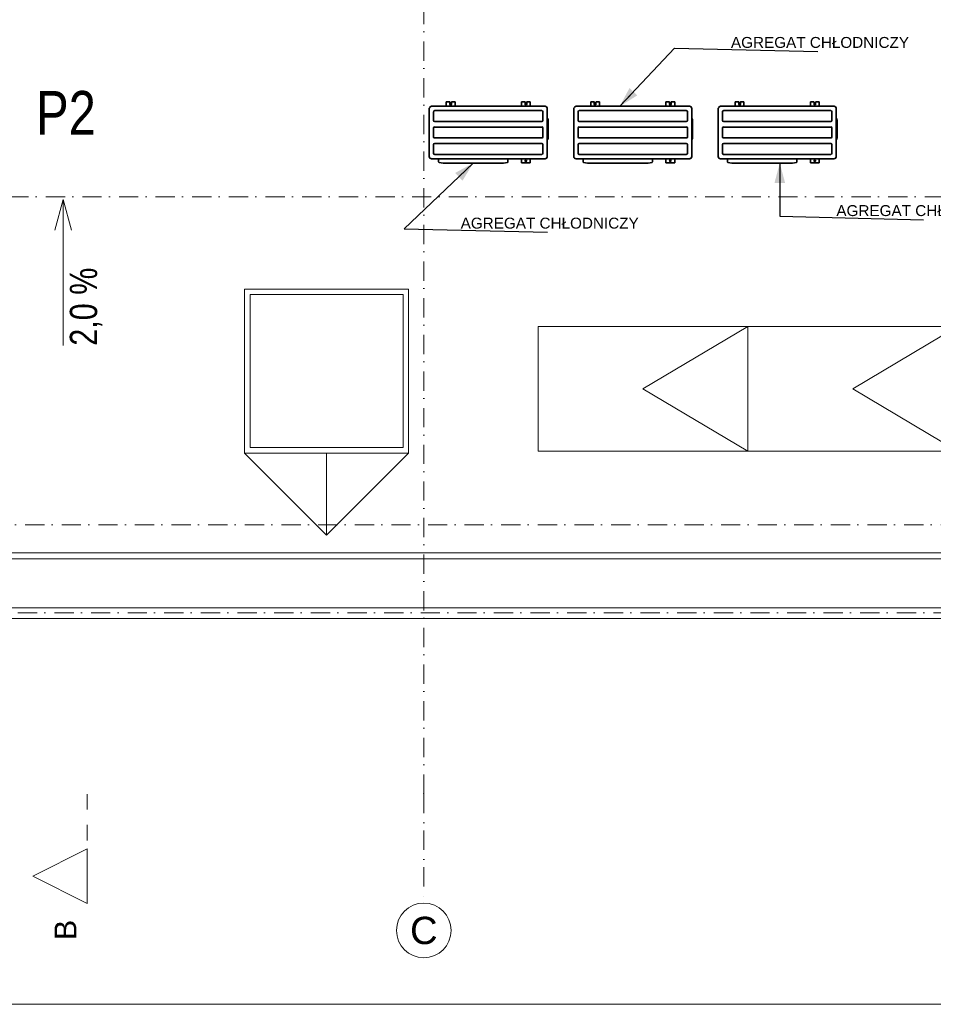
# Model space of a CAD drawing. Header units: millimetres. Extents: x -126905 to -83905, y -179170 to 5194.
# Tile 5 of 14: x -109428 to -101067, y -107352 to -98345. Entities that reach past the tile are written whole.
import ezdxf
from ezdxf.enums import TextEntityAlignment as Align

# ---------------------------------------------------------------- set-up
doc = ezdxf.new("R2010")
doc.units = ezdxf.units.MM
doc.header["$MEASUREMENT"] = 0
for name, pattern in [('BORDERX2', [35, 10, -5, 10, -5, 0, -5]), ('Kropki i Kreski', [335.138881, 176.388884, -88.194442, 0, -70.555556]), ('Przerywana', [282.222223, 141.111112, -141.111112]), ('Wipeout_Contour', [1000, 0, -1000])]:
    doc.linetypes.add(name, pattern=pattern)
for name, color, linetype in [('Nowe_0', 7, 'Continuous'), ('Nowe_Konstrukcja - Belki', 7, 'Continuous'), ('Nowe_Konstrukcja - Stropy', 7, 'Continuous'), ('Nowe_Konstrukcja - Ściany zew', 7, 'Continuous'), ('Nowe_Osie', 7, 'Continuous'), ('Znaczniki - Przekroje', 7, 'Continuous')]:
    doc.layers.add(name, color=color, linetype=linetype)
for name, color, linetype, lineweight in [('Nowe_0_Nr_pióra__21', 7, 'Continuous', 20), ('Nowe_0_Nr_pióra__3', 7, 'Continuous', 13), ('Nowe_klimatyzacja_Nr_pióra__7', 7, 'Continuous', 35), ('Nowe_Konstrukcja - Belki_Nr_pióra__41', 7, 'Continuous', 13), ('Nowe_Konstrukcja - Stropy_Nr_pióra__3', 7, 'Continuous', 13), ('Nowe_Opisy - Tekst_Nr_pióra__4', 8, 'Continuous', 13), ('Nowe_Osie_Nr_pióra__3', 7, 'Continuous', 13), ('Nowe_Osie_Nr_pióra__4', 8, 'Continuous', 13), ('Nowe_Tabelka_Nr_pióra__3', 7, 'Continuous', 13), ('Nowe_zagospodarowanie_Nr_pióra__21', 7, 'Continuous', 20)]:
    doc.layers.add(name, color=color, linetype=linetype, lineweight=lineweight)
for name, color, linetype, lineweight, true_color in [('Nowe_E PV Panele_Nr_pióra__1', 7, 'Continuous', 13, 0x6879ec), ('Nowe_klimatyzacja_Nr_pióra__81', 7, 'Continuous', 13, 0x6a6a6a), ('Nowe_Konstrukcja - Ściany zew_Nr_pióra__87', 7, 'Continuous', 13, 0x6a6a6a), ('Znaczniki - Przekroje_Nr_pióra__81', 7, 'Continuous', 13, 0x6a6a6a)]:
    doc.layers.add(name, color=color, linetype=linetype, lineweight=lineweight, true_color=true_color)
doc.styles.add('STYL_AUTOMATYCZNY_1', font='arial.ttf')
doc.styles.add('STYL_AUTOMATYCZNY_2', font='arial.ttf', dxfattribs={"width": 0.8})
doc.dimstyles.new('STYL_AUTOMATYCZNY__4', dxfattribs={"dimtxt": 0.18, "dimasz": 182.4, "dimexe": 0.18, "dimexo": 0.0625, "dimgap": 0, "dimtad": 0, "dimtih": 1, "dimtoh": 1, "dimdec": 4, "dimzin": 0, "dimdsep": 46, "dimcen": 0.09, "dimadec": 0, "dimazin": 0, "dimtfac": 1, "dimtdec": 4, "dimtmove": 0, "dimatfit": 3, "dimldrblk": 'ARROWHEAD_5', "dimfxl": 0, "dimtolj": 1, "dimtzin": 0, "dimarcsym": 0})

# ---------------------------------------------------------------- blocks, each defined once
blk = doc.blocks.new('Strop_1_1', base_point=(-95569.5, -103726.6))
at = {"layer": 'Nowe_Konstrukcja - Stropy_Nr_pióra__3', "color": 7, "linetype": 'BORDERX2', "lineweight": 13, "flags": 128}
blk.add_lwpolyline([(-95569.5, -103726.6), (-122189.5, -103726.6), (-122189.5, -91106.6), (-95569.5, -91106.6)], close=True, dxfattribs=at)
blk = doc.blocks.new('Ściana_4_1', base_point=(-122189.5, -103726.6))
at = {"color": 254, "linetype": 'Wipeout_Contour', "lineweight": 0, "ltscale": 601351.83709}
blk.add_wipeout([(-96019.5, -103276.6), (-121739.5, -103276.6), (-121739.5, -103296.6), (-96019.5, -103296.6)], dxfattribs=at).dxf.layer = 'Nowe_Konstrukcja - Ściany zew'
at = {"color": 254, "linetype": 'Wipeout_Contour', "lineweight": 0, "ltscale": 602610.939578}
blk.add_wipeout([(-95589.5, -103706.6), (-122169.5, -103706.6), (-122169.5, -103726.6), (-95589.5, -103726.6)], dxfattribs=at).dxf.layer = 'Nowe_Konstrukcja - Ściany zew'
at = {"color": 254, "linetype": 'Wipeout_Contour', "lineweight": 0, "ltscale": 601451.673302}
blk.add_wipeout([(-95999.5, -103296.6), (-121759.5, -103296.6), (-121759.5, -103346.6), (-95999.5, -103346.6)], dxfattribs=at).dxf.layer = 'Nowe_Konstrukcja - Ściany zew'
at = {"color": 254, "linetype": 'Wipeout_Contour', "lineweight": 0, "ltscale": 602397.236849}
blk.add_wipeout([(-95709.5, -103586.6), (-122049.5, -103586.6), (-122049.5, -103706.6), (-95709.5, -103706.6)], dxfattribs=at).dxf.layer = 'Nowe_Konstrukcja - Ściany zew'
at = {"layer": 'Nowe_Konstrukcja - Ściany zew_Nr_pióra__87', "color": 251, "linetype": 'Continuous', "lineweight": 13, "true_color": 0x6a6a6a, "flags": 128}
for points in [[(-96019.5, -103276.6), (-121739.5, -103276.6)], [(-122169.5, -103726.6), (-95589.5, -103726.6)]]:
    blk.add_lwpolyline(points, dxfattribs=at)
at = {"color": 254, "linetype": 'Wipeout_Contour', "lineweight": 0, "ltscale": 601860.201302}
blk.add_wipeout([(-95949.5, -103346.6), (-121809.5, -103346.6), (-121809.5, -103586.6), (-95949.5, -103586.6)], dxfattribs=at).dxf.layer = 'Nowe_Konstrukcja - Ściany zew'
blk = doc.blocks.new('Standardowy znacznik osi_2')
at = {"layer": 'Nowe_Osie_Nr_pióra__3', "color": 7, "linetype": 'Continuous', "lineweight": 13, "flags": 128}
blk.add_lwpolyline([(0, 0, 1), (-500, 0, 1)], format="xyb", close=True, dxfattribs=at)
at = {"layer": 'Nowe_Osie_Nr_pióra__4', "color": 8, "linetype": 'Kropki i Kreski', "lineweight": 13}
for q in [(16473, 0), (1000, 0), (0, 0)]:
    blk.add_line((1000, 0), q, dxfattribs=at)
blk.add_point((1000, 0), dxfattribs=at)
at = {"layer": 'Nowe_Osie_Nr_pióra__4', "color": 8, "lineweight": 13, "style": 'STYL_AUTOMATYCZNY_1'}
for tag, p in [('AC_MarkerText_1_0', (-67.9, -57.1)), ('AC_MarkerText_1_1', (17905.2, -57.1))]:
    blk.add_attdef(tag, text='', height=250, rotation=270, dxfattribs=at).set_placement(p, align=Align.TOP_CENTER)
blk = doc.blocks.new('Standardowy znacznik osi_5')
at = {"layer": 'Nowe_Osie_Nr_pióra__4', "color": 8, "linetype": 'Kropki i Kreski', "lineweight": 13}
blk.add_line((1000, 0), (32849.3, 0), dxfattribs=at)
at = {"layer": 'Nowe_Osie_Nr_pióra__4', "color": 8, "lineweight": 13, "style": 'STYL_AUTOMATYCZNY_1'}
for tag, p in [('AC_MarkerText_1_0', (-250, -239.3)), ('AC_MarkerText_1_1', (34099.3, -239.3))]:
    blk.add_attdef(tag, text='', height=250, rotation=180, dxfattribs=at).set_placement(p, align=Align.TOP_CENTER)
blk = doc.blocks.new('Belka_3_1', base_point=(-95524.5, -103771.6))
at = {"layer": 'Nowe_Konstrukcja - Belki_Nr_pióra__41', "color": 7, "linetype": 'Continuous', "lineweight": 13}
for p, q in [((-96075.2, -103221.6), (-121684.5, -103221.6)), ((-95474.4, -103821.6), (-122284.5, -103821.6))]:
    blk.add_line(p, q, dxfattribs=at)
at = {"layer": 'Nowe_Konstrukcja - Belki_Nr_pióra__41', "color": 7, "linetype": 'Kropki i Kreski', "lineweight": 13}
blk.add_line((-95524.5, -103771.6), (-122234.5, -103771.6), dxfattribs=at)
blk = doc.blocks.new('Polilinia_3_1', base_point=(-109030.5, -101325))
at = {"layer": 'Nowe_0_Nr_pióra__21', "color": 7, "linetype": 'Continuous', "lineweight": 20}
for q in [(-109105.5, -100270.9), (-108955.5, -100270.9)]:
    blk.add_line((-109030.5, -99991), q, dxfattribs=at)
at = {"layer": 'Nowe_0_Nr_pióra__3', "color": 7, "linetype": 'Continuous', "lineweight": 13, "flags": 128}
blk.add_lwpolyline([(-109030.5, -101325), (-109030.5, -99991)], dxfattribs=at)
blk = doc.blocks.new('Płaszczyzna odcinająca_2_1', base_point=(-108809.3, -89002.7))
at = {"layer": 'Znaczniki - Przekroje_Nr_pióra__81', "color": 251, "linetype": 'Przerywana', "lineweight": 13, "true_color": 0x6a6a6a}
blk.add_line((-108809.3, -105429.4), (-108809.3, -105929.4), dxfattribs=at)
at = {"color": 254, "linetype": 'Wipeout_Contour', "lineweight": 0, "ltscale": 456452.804172}
blk.add_wipeout([(-108809.3, -106429.4), (-108809.3, -105929.4), (-109309.3, -106179.4)], dxfattribs=at).dxf.layer = 'Znaczniki - Przekroje'
at = {"layer": 'Znaczniki - Przekroje_Nr_pióra__81', "color": 251, "linetype": 'Continuous', "lineweight": 13, "true_color": 0x6a6a6a, "flags": 128}
blk.add_lwpolyline([(-108809.3, -106429.4), (-108809.3, -105929.4), (-109309.3, -106179.4)], close=True, dxfattribs=at)
blk = doc.blocks.new('Płaszczyzna odcinająca_5_1', base_point=(-108809.3, -89002.7))
at = {"layer": 'Znaczniki - Przekroje_Nr_pióra__81', "color": 251, "linetype": 'Przerywana', "lineweight": 13, "true_color": 0x6a6a6a}
blk.add_line((-108809.3, -105429.4), (-108809.3, -105929.4), dxfattribs=at)
at = {"layer": 'Znaczniki - Przekroje_Nr_pióra__81', "color": 251, "lineweight": 13, "true_color": 0x6a6a6a, "insert": (-108909.3, -106579.4), "char_height": 200, "attachment_point": 9, "rotation": 90, "style": 'STYL_AUTOMATYCZNY_1'}
blk.add_mtext('\\A1;{\\pqr;\\pt0;\\fArial|b0|i0|c238|p0;\\W1.000000;B}', dxfattribs=at)
at = {"color": 254, "linetype": 'Wipeout_Contour', "lineweight": 0, "ltscale": 456452.804172}
blk.add_wipeout([(-108809.3, -106429.4), (-108809.3, -105929.4), (-109309.3, -106179.4)], dxfattribs=at).dxf.layer = 'Znaczniki - Przekroje'
at = {"layer": 'Znaczniki - Przekroje_Nr_pióra__81', "color": 251, "linetype": 'Continuous', "lineweight": 13, "true_color": 0x6a6a6a, "flags": 128}
blk.add_lwpolyline([(-108809.3, -106429.4), (-108809.3, -105929.4), (-109309.3, -106179.4)], close=True, dxfattribs=at)
blk = doc.blocks.new('ARROWHEAD_5')
at = {"linetype": 'Continuous', "lineweight": 0}
blk.add_hatch(color=0, dxfattribs=at).paths.add_polyline_path([(-1, 0.2679), (0, 0), (-1, -0.2679)])
at = {"color": 0, "linetype": 'Continuous', "lineweight": 0}
blk.add_line((0, 0), (-1, 0), dxfattribs=at)

msp = doc.modelspace()

# ---------------------------------------------------------------- linework, layer by layer
at = {"layer": 'Nowe_E PV Panele_Nr_pióra__1', "color": 171, "linetype": 'Continuous', "lineweight": 13, "true_color": 0x6879ec}
for points in [[(-102764.4, -101151.7), (-104684.4, -101151.7), (-104684.4, -102291.7), (-102764.4, -102291.7)], [(-100844.4, -101151.7), (-102764.4, -101151.7), (-102764.4, -102291.7), (-100844.4, -102291.7)]]:
    msp.add_lwpolyline(points, close=True, dxfattribs=at)
for points in [[(-102764.4, -101151.7), (-103724.4, -101721.7), (-102764.4, -102291.7)], [(-100844.4, -101151.7), (-101804.4, -101721.7), (-100844.4, -102291.7)]]:
    msp.add_lwpolyline(points, dxfattribs=at)
at = {"layer": 'Nowe_klimatyzacja_Nr_pióra__7', "color": 7, "linetype": 'Continuous', "lineweight": 35}
for p, q in [((-105679.5, -99157.9), (-105679.6, -99157.9)), ((-105679.5, -99158.1), (-105679.5, -99170)), ((-105679.4, -99158.1), (-105679.4, -99162.6)), ((-105679.4, -99162.6), (-105679.4, -99596.5)), ((-104624.5, -99137.3), (-105658.7, -99137.3)), ((-105523.7, -99096.9), (-105493.2, -99096.9)), ((-105523.7, -99096.9), (-105523.7, -99137.3)), ((-105491.2, -99119.4), (-105491.2, -99098.9)), ((-105476.2, -99098.9), (-105476.2, -99119.4)), ((-105474.2, -99096.9), (-105443.7, -99096.9)), ((-105443.7, -99137.3), (-105443.7, -99096.9)), ((-104835.3, -99096.9), (-104804.8, -99096.9)), ((-104835.3, -99096.9), (-104835.3, -99137.3)), ((-104802.8, -99119.4), (-104802.8, -99098.9)), ((-104787.8, -99098.9), (-104787.8, -99119.4)), ((-104785.8, -99096.9), (-104755.3, -99096.9)), ((-104755.3, -99137.3), (-104755.3, -99096.9)), ((-104676.5, -99137.2), (-104620.2, -99137.2)), ((-104620.2, -99137.2), (-104618.6, -99137.2)), ((-104599.4, -99156.4), (-104599.4, -99158.1)), ((-104599.4, -99162.6), (-104599.4, -99158.1)), ((-104599.4, -99592), (-104599.4, -99162.6)), ((-104357.3, -99157.9), (-104357.4, -99157.9)), ((-104357.3, -99158.1), (-104357.3, -99170)), ((-104357.2, -99158.1), (-104357.2, -99162.6)), ((-104357.2, -99162.6), (-104357.2, -99596.5)), ((-103302.3, -99137.3), (-104336.5, -99137.3)), ((-104201.5, -99096.9), (-104171, -99096.9)), ((-104201.5, -99096.9), (-104201.5, -99137.3)), ((-104169, -99119.4), (-104169, -99098.9)), ((-104154, -99098.9), (-104154, -99119.4)), ((-104152, -99096.9), (-104121.5, -99096.9)), ((-104121.5, -99137.3), (-104121.5, -99096.9)), ((-103513.1, -99096.9), (-103482.6, -99096.9)), ((-103513.1, -99096.9), (-103513.1, -99137.3)), ((-103480.6, -99119.4), (-103480.6, -99098.9)), ((-103465.6, -99098.9), (-103465.6, -99119.4)), ((-103463.6, -99096.9), (-103433.1, -99096.9)), ((-103433.1, -99137.3), (-103433.1, -99096.9)), ((-103354.3, -99137.2), (-103298, -99137.2)), ((-103298, -99137.2), (-103296.4, -99137.2)), ((-103277.2, -99156.4), (-103277.2, -99158.1)), ((-103277.2, -99162.6), (-103277.2, -99158.1)), ((-103277.2, -99592), (-103277.2, -99162.6)), ((-103035.2, -99157.9), (-103035.3, -99157.9)), ((-103035.2, -99158.1), (-103035.2, -99170)), ((-103035.1, -99158.1), (-103035.1, -99162.6)), ((-103035.1, -99162.6), (-103035.1, -99596.5)), ((-101980.2, -99137.3), (-103014.4, -99137.3)), ((-102879.4, -99096.9), (-102848.9, -99096.9)), ((-102879.4, -99096.9), (-102879.4, -99137.3)), ((-102846.9, -99119.4), (-102846.9, -99098.9)), ((-102831.9, -99098.9), (-102831.9, -99119.4)), ((-102829.9, -99096.9), (-102799.4, -99096.9)), ((-102799.4, -99137.3), (-102799.4, -99096.9)), ((-102191, -99096.9), (-102160.5, -99096.9)), ((-102191, -99096.9), (-102191, -99137.3)), ((-102158.5, -99119.4), (-102158.5, -99098.9)), ((-102143.5, -99098.9), (-102143.5, -99119.4)), ((-102141.5, -99096.9), (-102111, -99096.9)), ((-102111, -99137.3), (-102111, -99096.9)), ((-102032.2, -99137.2), (-101975.9, -99137.2)), ((-101975.9, -99137.2), (-101974.3, -99137.2)), ((-101955.1, -99156.4), (-101955.1, -99158.1)), ((-101955.1, -99162.6), (-101955.1, -99158.1)), ((-101955.1, -99592), (-101955.1, -99162.6)), ((-105679.5, -99182), (-105679.5, -99366.3)), ((-105639.7, -99267.1), (-105639.7, -99187.9)), ((-104649.8, -99176.9), (-105629.5, -99176.9)), ((-104639.2, -99187.9), (-104639.2, -99267.1)), ((-104598.1, -99249.3), (-104592.8, -99258.5)), ((-104357.3, -99182), (-104357.3, -99366.3)), ((-104317.5, -99267.1), (-104317.5, -99187.9)), ((-103327.6, -99176.9), (-104307.3, -99176.9)), ((-103317, -99187.9), (-103317, -99267.1)), ((-103276, -99249.3), (-103270.6, -99258.5)), ((-103035.2, -99182), (-103035.2, -99366.3)), ((-102995.5, -99267.1), (-102995.5, -99187.9)), ((-102005.5, -99176.9), (-102985.2, -99176.9)), ((-101995, -99187.9), (-101995, -99267.1)), ((-101953.9, -99249.3), (-101948.6, -99258.5)), ((-105639.7, -99267.8), (-105639.7, -99267.1)), ((-105639.7, -99337.1), (-105639.7, -99336.5)), ((-105639.7, -99337.1), (-105639.7, -99417.8)), ((-105629.5, -99277.4), (-104649.5, -99277.4)), ((-104649.5, -99326.9), (-105629.5, -99326.9)), ((-104639.2, -99267.1), (-104639.2, -99267.8)), ((-104639.2, -99336.5), (-104639.2, -99337.1)), ((-104639.2, -99417.1), (-104639.2, -99337.1)), ((-104591.5, -99266.8), (-104591.5, -99263.5)), ((-104591.5, -99423.3), (-104591.5, -99266.8)), ((-104317.5, -99267.8), (-104317.5, -99267.1)), ((-104317.5, -99337.1), (-104317.5, -99336.5)), ((-104317.5, -99337.1), (-104317.5, -99417.8)), ((-104307.3, -99277.4), (-103327.3, -99277.4)), ((-103327.3, -99326.9), (-104307.3, -99326.9)), ((-103317, -99267.1), (-103317, -99267.8)), ((-103317, -99336.5), (-103317, -99337.1)), ((-103317, -99417.1), (-103317, -99337.1)), ((-103269.3, -99266.8), (-103269.3, -99263.5)), ((-103269.3, -99423.3), (-103269.3, -99266.8)), ((-102995.5, -99267.8), (-102995.5, -99267.1)), ((-102995.5, -99337.1), (-102995.5, -99336.5)), ((-102995.5, -99337.1), (-102995.5, -99417.8)), ((-102985.2, -99277.4), (-102005.2, -99277.4)), ((-102005.2, -99326.9), (-102985.2, -99326.9)), ((-101995, -99267.1), (-101995, -99267.8)), ((-101995, -99336.5), (-101995, -99337.1)), ((-101995, -99417.1), (-101995, -99337.1)), ((-101947.2, -99266.8), (-101947.2, -99263.5)), ((-101947.2, -99423.3), (-101947.2, -99266.8)), ((-105639.7, -99417.8), (-105639.7, -99417.1)), ((-105629.5, -99427.4), (-104649.5, -99427.4)), ((-104639.2, -99417.1), (-104639.2, -99417.8)), ((-104592.8, -99431.6), (-104598.1, -99440.9)), ((-104591.5, -99426.6), (-104591.5, -99423.3)), ((-104317.5, -99417.8), (-104317.5, -99417.1)), ((-104307.3, -99427.4), (-103327.3, -99427.4)), ((-103317, -99417.1), (-103317, -99417.8)), ((-103270.6, -99431.6), (-103276, -99440.9)), ((-103269.3, -99426.6), (-103269.3, -99423.3)), ((-102995.5, -99417.8), (-102995.5, -99417.1)), ((-102985.2, -99427.4), (-102005.2, -99427.4)), ((-101995, -99417.1), (-101995, -99417.8)), ((-101948.6, -99431.6), (-101953.9, -99440.9)), ((-101947.2, -99426.6), (-101947.2, -99423.3)), ((-105639.7, -99487.1), (-105639.7, -99486.5)), ((-105639.7, -99567.4), (-105639.7, -99487.1)), ((-104649.5, -99476.9), (-105629.5, -99476.9)), ((-104639.2, -99486.5), (-104639.2, -99487.1)), ((-104639.2, -99487.1), (-104639.2, -99566.4)), ((-104317.5, -99487.1), (-104317.5, -99486.5)), ((-104317.5, -99567.4), (-104317.5, -99487.1)), ((-103327.3, -99476.9), (-104307.3, -99476.9)), ((-103317, -99486.5), (-103317, -99487.1)), ((-103317, -99487.1), (-103317, -99566.4)), ((-102995.5, -99487.1), (-102995.5, -99486.5)), ((-102995.5, -99567.4), (-102995.5, -99487.1)), ((-102005.2, -99476.9), (-102985.2, -99476.9)), ((-101995, -99486.5), (-101995, -99487.1)), ((-101995, -99487.1), (-101995, -99566.4)), ((-105658.6, -99617.3), (-104624.5, -99617.3)), ((-105629.7, -99577.4), (-104649.8, -99577.4)), ((-105594.2, -99646.7), (-105594.2, -99617.3)), ((-104959.5, -99646.7), (-104959.5, -99617.3)), ((-104835.3, -99617.3), (-104835.3, -99654.9)), ((-104755.3, -99654.9), (-104755.3, -99617.3)), ((-104624.5, -99617.3), (-104620.2, -99617.3)), ((-104620.2, -99617.1), (-104620.2, -99617.1)), ((-104620.2, -99617.3), (-104620.1, -99617.3)), ((-104599.5, -99596.4), (-104599.5, -99596.4)), ((-104599.4, -99596.5), (-104599.4, -99592)), ((-104599.4, -99596.6), (-104599.4, -99596.5)), ((-104336.4, -99617.3), (-103302.3, -99617.3)), ((-104307.5, -99577.4), (-103327.6, -99577.4)), ((-104272.1, -99646.7), (-104272.1, -99617.3)), ((-103637.4, -99646.7), (-103637.4, -99617.3)), ((-103513.1, -99617.3), (-103513.1, -99654.9)), ((-103433.1, -99654.9), (-103433.1, -99617.3)), ((-103302.3, -99617.3), (-103298, -99617.3)), ((-103298, -99617.1), (-103298, -99617.1)), ((-103298, -99617.3), (-103297.9, -99617.3)), ((-103277.3, -99596.4), (-103277.3, -99596.4)), ((-103277.2, -99596.5), (-103277.2, -99592)), ((-103277.2, -99596.6), (-103277.2, -99596.5)), ((-103014.3, -99617.3), (-101980.2, -99617.3)), ((-102985.5, -99577.4), (-102005.5, -99577.4)), ((-102950, -99646.7), (-102950, -99617.3)), ((-102315.3, -99646.7), (-102315.3, -99617.3)), ((-102191, -99617.3), (-102191, -99654.9)), ((-102111, -99654.9), (-102111, -99617.3)), ((-101980.2, -99617.3), (-101975.9, -99617.3)), ((-101975.9, -99617.1), (-101975.9, -99617.1)), ((-101975.9, -99617.3), (-101975.8, -99617.3)), ((-101955.2, -99596.4), (-101955.2, -99596.4)), ((-101955.1, -99596.5), (-101955.1, -99592)), ((-101955.1, -99596.6), (-101955.1, -99596.5)), ((-105553.8, -99657.1), (-105590.5, -99651.1)), ((-105553.8, -99657.1), (-105000, -99657.1)), ((-105000, -99657.1), (-104963.2, -99651.1)), ((-104755.3, -99654.9), (-104835.3, -99654.9)), ((-104231.6, -99657.1), (-104268.4, -99651.1)), ((-104231.6, -99657.1), (-103677.8, -99657.1)), ((-103677.8, -99657.1), (-103641, -99651.1)), ((-103433.1, -99654.9), (-103513.1, -99654.9)), ((-102909.6, -99657.1), (-102946.3, -99651.1)), ((-102909.6, -99657.1), (-102355.7, -99657.1)), ((-102355.7, -99657.1), (-102319, -99651.1)), ((-102111, -99654.9), (-102191, -99654.9))]:
    msp.add_line(p, q, dxfattribs=at)
for centre in [(-104795.3, -99634.9), (-103473.1, -99634.9), (-102151, -99634.9)]:
    msp.add_circle(centre, 7.5, dxfattribs=at)
for centre, radius, start, end in [((-105658.7, -99158.1), 20.8, 170.17102, 180), ((-105658.7, -99158.1), 20.8, 90, 160.84296), ((-105493.2, -99098.9), 2, 0, 90), ((-105483.7, -99119.4), 7.5, 180, 0), ((-105474.2, -99098.9), 2, 90, 180), ((-104804.8, -99098.9), 2, 0, 90), ((-104795.3, -99119.4), 7.5, 180, 0), ((-104785.8, -99098.9), 2, 90, 180), ((-104620.2, -99157.9), 20.7, 80.16454, 90), ((-104620.2, -99158.1), 20.8, 0, 90), ((-104336.5, -99158.1), 20.8, 170.17102, 180), ((-104336.5, -99158.1), 20.8, 90, 160.84296), ((-104171, -99098.9), 2, 0, 90), ((-104161.5, -99119.4), 7.5, 180, 0), ((-104152, -99098.9), 2, 90, 180), ((-103482.6, -99098.9), 2, 0, 90), ((-103473.1, -99119.4), 7.5, 180, 0), ((-103463.6, -99098.9), 2, 90, 180), ((-103298, -99157.9), 20.7, 80.16454, 90), ((-103298, -99158.1), 20.8, 0, 90), ((-103014.4, -99158.1), 20.8, 170.17102, 180), ((-103014.4, -99158.1), 20.8, 90, 160.84296), ((-102848.9, -99098.9), 2, 0, 90), ((-102839.4, -99119.4), 7.5, 180, 0), ((-102829.9, -99098.9), 2, 90, 180), ((-102160.5, -99098.9), 2, 0, 90), ((-102151, -99119.4), 7.5, 180, 0), ((-102141.5, -99098.9), 2, 90, 180), ((-101975.9, -99157.9), 20.7, 80.16454, 90), ((-101975.9, -99158.1), 20.8, 0, 90), ((-105629.5, -99187.1), 10.3, 88.41558, 184.32802), ((-104649.5, -99187.1), 10.3, 355.67198, 91.5886), ((-104589.5, -99244.3), 10, 188.10961, 210), ((-104601.5, -99263.5), 10, 0, 30), ((-104307.3, -99187.1), 10.3, 88.41558, 184.32802), ((-103327.3, -99187.1), 10.3, 355.67198, 91.5886), ((-103267.3, -99244.3), 10, 188.10961, 210), ((-103279.3, -99263.5), 10, 0, 30), ((-102985.2, -99187.1), 10.3, 88.41558, 184.32802), ((-102005.2, -99187.1), 10.3, 355.67198, 91.5886), ((-101945.2, -99244.3), 10, 188.10961, 210), ((-101957.2, -99263.5), 10, 0, 30), ((-105629.5, -99267.1), 10.3, 183.38168, 270), ((-105629.5, -99337.1), 10.3, 90, 176.61832), ((-104649.5, -99267.1), 10.3, 270, 356.61832), ((-104649.5, -99337.1), 10.3, 3.38168, 90), ((-104307.3, -99267.1), 10.3, 183.38168, 270), ((-104307.3, -99337.1), 10.3, 90, 176.61832), ((-103327.3, -99267.1), 10.3, 270, 356.61832), ((-103327.3, -99337.1), 10.3, 3.38168, 90), ((-102985.2, -99267.1), 10.3, 183.38168, 270), ((-102985.2, -99337.1), 10.3, 90, 176.61832), ((-102005.2, -99267.1), 10.3, 270, 356.61832), ((-102005.2, -99337.1), 10.3, 3.38168, 90), ((-105629.5, -99417.1), 10.3, 183.38168, 270), ((-104649.5, -99417.1), 10.3, 270, 356.61832), ((-104601.5, -99426.6), 10, 330, 0), ((-104307.3, -99417.1), 10.3, 183.38168, 270), ((-103327.3, -99417.1), 10.3, 270, 356.61832), ((-103279.3, -99426.6), 10, 330, 0), ((-102985.2, -99417.1), 10.3, 183.38168, 270), ((-102005.2, -99417.1), 10.3, 270, 356.61832), ((-101957.2, -99426.6), 10, 330, 0), ((-105629.5, -99487.1), 10.3, 90, 176.61832), ((-104649.5, -99487.1), 10.3, 3.38168, 90), ((-104589.5, -99445.9), 10, 150, 171.89039), ((-104307.3, -99487.1), 10.3, 90, 176.61832), ((-103327.3, -99487.1), 10.3, 3.38168, 90), ((-103267.3, -99445.9), 10, 150, 171.89039), ((-102985.2, -99487.1), 10.3, 90, 176.61832), ((-102005.2, -99487.1), 10.3, 3.38168, 90), ((-101945.2, -99445.9), 10, 150, 171.89039), ((-105658.6, -99596.5), 20.8, 180, 270), ((-105629.7, -99567.4), 10, 180, 270), ((-104649.5, -99567.1), 10.3, 268.4114, 4.32802), ((-104620.2, -99596.5), 20.8, 270, 0), ((-104620.1, -99596.6), 20.7, 289.49043, 340.50082), ((-104336.4, -99596.5), 20.8, 180, 270), ((-104307.5, -99567.4), 10, 180, 270), ((-103327.3, -99567.1), 10.3, 268.4114, 4.32802), ((-103298, -99596.5), 20.8, 270, 0), ((-103297.9, -99596.6), 20.7, 289.49043, 340.50082), ((-103014.3, -99596.5), 20.8, 180, 270), ((-102985.5, -99567.4), 10, 180, 270), ((-102005.2, -99567.1), 10.3, 268.4114, 4.32802), ((-101975.9, -99596.5), 20.8, 270, 0), ((-101975.8, -99596.6), 20.7, 289.49043, 340.50082), ((-105589.8, -99646.7), 4.4, 180, 260.7), ((-104963.9, -99646.7), 4.4, 279.3, 0), ((-104267.7, -99646.7), 4.4, 180, 260.7), ((-103641.8, -99646.7), 4.4, 279.3, 0), ((-102945.6, -99646.7), 4.4, 180, 260.7), ((-102319.7, -99646.7), 4.4, 279.3, 0)]:
    msp.add_arc(centre, radius, start, end, dxfattribs=at)
at = {"layer": 'Nowe_Konstrukcja - Stropy_Nr_pióra__3', "color": 7, "linetype": 'Continuous', "lineweight": 13, "flags": 128}
for points in [[(-105869.5, -100810), (-107369.5, -100810), (-107369.5, -102310), (-105869.5, -102310)], [(-105919.5, -100860), (-107319.5, -100860), (-107319.5, -102260), (-105919.5, -102260)], [(-107369.5, -102310), (-106619.5, -102310), (-106619.5, -103060)], [(-105869.5, -102310), (-106619.5, -102310), (-106619.5, -103060)]]:
    msp.add_lwpolyline(points, close=True, dxfattribs=at)

# ---------------------------------------------------------------- block references
at = {"layer": 'Nowe_0', "color": 7, "linetype": 'Continuous', "lineweight": 13}
msp.add_blockref('Polilinia_3_1', (-109030.5, -101325), dxfattribs=at)
at = {"layer": 'Nowe_Konstrukcja - Stropy', "color": 7, "linetype": 'BORDERX2', "lineweight": 13}
msp.add_blockref('Strop_1_1', (-95569.5, -103726.6), dxfattribs=at)
at = {"layer": 'Nowe_Osie', "color": 8, "linetype": 'Continuous', "lineweight": 15, "zscale": 1000, "rotation": 180}
for p in [(-91921.8, -99966.6), (-91775.7, -102966.6)]:
    msp.add_blockref('Standardowy znacznik osi_5', p, dxfattribs=at)

# ---------------------------------------------------------------- texts
at = {"layer": 'Nowe_klimatyzacja_Nr_pióra__81', "color": 251, "linetype": 'Continuous', "lineweight": 13, "true_color": 0x6a6a6a, "char_height": 100, "attachment_point": 9, "style": 'STYL_AUTOMATYCZNY_1'}
for insert in [(-101288.9, -98604.7), (-100324.1, -100143), (-103762.6, -100257.8)]:
    msp.add_mtext('\\A1;{\\pqr;\\fArial|b0|i0|c238|p0;\\W1.000000;AGREGAT CHŁODNICZY}', dxfattribs=dict(at, insert=insert))

# ---------------------------------------------------------------- leaders
at = {"layer": 'Nowe_klimatyzacja_Nr_pióra__81', "color": 251, "linetype": 'Continuous', "lineweight": 13, "true_color": 0x6a6a6a, "annotation_type": 0, "has_hookline": 1, "hookline_direction": 0, "text_width": 1627.7}
for points in [[(-103936.5, -99137.3), (-103436.5, -98604.7), (-102122.6, -98637.3)], [(-105276.9, -99657.1), (-105910.2, -100257.8), (-104596.4, -100290.4)], [(-102471.7, -99657.1), (-102471.7, -100143), (-101157.9, -100175.6)]]:
    msp.add_leader(points, dimstyle='STYL_AUTOMATYCZNY__4', dxfattribs=at)

# ---------------------------------------------------------------- next in the draw order: block references
at = {"layer": 'Nowe_Konstrukcja - Ściany zew', "color": 7, "lineweight": 20}
msp.add_blockref('Ściana_4_1', (-122189.5, -103726.6), dxfattribs=at)

# ---------------------------------------------------------------- next in the draw order: linework, layer by layer
at = {"layer": 'Nowe_zagospodarowanie_Nr_pióra__21', "color": 7, "linetype": 'Continuous', "lineweight": 20, "flags": 128}
msp.add_lwpolyline([(-126905, -86352.4), (-126905, -107352.4), (-83905, -107352.4), (-83905, -86352.4)], close=True, dxfattribs=at)

# ---------------------------------------------------------------- next in the draw order: block references
at = {"layer": 'Nowe_Konstrukcja - Belki', "color": 7, "lineweight": 13}
msp.add_blockref('Belka_3_1', (-95524.5, -103771.6), dxfattribs=at)
at = {"layer": 'Nowe_Osie', "color": 8, "linetype": 'Continuous', "lineweight": 15}
ref = msp.add_blockref('Standardowy znacznik osi_2', (-105729.5, -106426.6), dxfattribs=dict(at, zscale=1000, rotation=90))
ref.add_attrib('AC_MarkerText_1', 'C', dxfattribs={"layer": 'Nowe_Osie_Nr_pióra__4', "color": 8, "lineweight": 13, "height": 250, "rotation": 360, "style": 'STYL_AUTOMATYCZNY_1'}).set_placement((-105729.5, -106551.6), align=Align.TOP_CENTER)

# ---------------------------------------------------------------- next in the draw order: block references
at = {"layer": 'Znaczniki - Przekroje', "color": 251, "lineweight": 13, "true_color": 0x6a6a6a}
msp.add_blockref('Płaszczyzna odcinająca_2_1', (-108809.3, -89002.7), dxfattribs=at)

# ---------------------------------------------------------------- next in the draw order: block references
msp.add_blockref('Płaszczyzna odcinająca_5_1', (-108809.3, -89002.7), dxfattribs=at)

# ---------------------------------------------------------------- next in the draw order: texts
at = {"layer": 'Nowe_Opisy - Tekst_Nr_pióra__4', "color": 8, "linetype": 'Continuous', "lineweight": 13, "insert": (-108672.9, -101327.7), "char_height": 250, "attachment_point": 7, "rotation": 90, "style": 'STYL_AUTOMATYCZNY_2'}
msp.add_mtext('\\A1;{\\pql;\\fArial|b0|i0|c238|p0;\\W0.800000;2,0 %}', dxfattribs=at)
at = {"layer": 'Nowe_Tabelka_Nr_pióra__3', "color": 7, "linetype": 'Continuous', "lineweight": 13, "insert": (-109004.6, -99397.4), "char_height": 400, "attachment_point": 8, "style": 'STYL_AUTOMATYCZNY_2'}
msp.add_mtext('\\A1;{\\pqc;\\fArial|b0|i0|c238|p0;\\W0.800000;P2}', dxfattribs=at)

doc.saveas('drawing.dxf')
